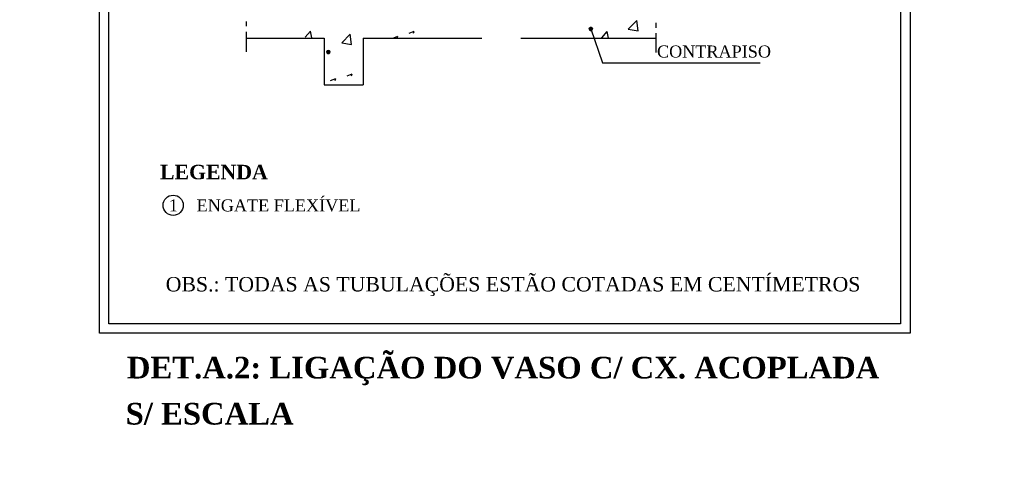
# Model space of a CAD drawing. Header units: millimetres. Extents: x -132310 to 272527, y 0 to 5184.
# Tile 4 of 7: x 30 to 50, y 37 to 46. Entities that reach past the tile are written whole.
import ezdxf

# ---------------------------------------------------------------- set-up
doc = ezdxf.new("R2010")
doc.units = ezdxf.units.MM
doc.header["$MEASUREMENT"] = 0
for name, color, linetype in [('COMENTARIOS', 7, 'Continuous'), ('DETALHES_CTR8', 2, 'Continuous'), ('GERAL_CTR25', 9, 'Continuous'), ('PG-CTR_25', 9, 'Continuous')]:
    doc.layers.add(name, color=color, linetype=linetype)
doc.styles.add('TimesNewRoman', font='times.ttf')
doc.styles.add('TimesNewRomanN', font='timesbd.ttf')

msp = doc.modelspace()

# ---------------------------------------------------------------- linework, layer by layer
at = {"color": 7}
for p, q in [((31.25989, 39.42853), (31.25989, 57.49995)), ((48.12589, 57.49995), (48.12589, 39.42853)), ((31.45989, 39.62853), (31.45989, 57.29995)), ((47.92589, 57.29995), (47.92589, 39.62853)), ((47.92589, 39.62853), (31.45989, 39.62853)), ((48.12589, 39.42853), (31.25989, 39.42853))]:
    msp.add_line(p, q, dxfattribs=at)
at = {"color": 8}
for p, q in [((41.44927, 45.76182), (41.51327, 45.76182)), ((41.44927, 45.76182), (41.51327, 45.76182)), ((41.44927, 45.75982), (41.51527, 45.75982)), ((41.44927, 45.75982), (41.51527, 45.75982)), ((41.44927, 45.75982), (41.51327, 45.75982)), ((41.44927, 45.75782), (41.51527, 45.75782)), ((41.44927, 45.75782), (41.51527, 45.75782)), ((41.44927, 45.75582), (41.51527, 45.75582)), ((41.44927, 45.75582), (41.51527, 45.75582)), ((41.44927, 45.75582), (41.51527, 45.75582)), ((41.44927, 45.75382), (41.51527, 45.75382)), ((41.44927, 45.75382), (41.51527, 45.75382)), ((41.44927, 45.75182), (41.51527, 45.75182)), ((41.44927, 45.75182), (41.51527, 45.75182)), ((41.44927, 45.75182), (41.51527, 45.75182)), ((41.44927, 45.74982), (41.51527, 45.74982)), ((41.44927, 45.74982), (41.51527, 45.74982)), ((41.44927, 45.74682), (41.51527, 45.74682)), ((41.44927, 45.74682), (41.51527, 45.74682)), ((41.44927, 45.74682), (41.51527, 45.74682)), ((41.44927, 45.74482), (41.51527, 45.74482)), ((41.44927, 45.74482), (41.51527, 45.74482)), ((41.44927, 45.74282), (41.51527, 45.74282)), ((41.44927, 45.74282), (41.51327, 45.74282)), ((41.44927, 45.74282), (41.51327, 45.74282)), ((41.44927, 45.74082), (41.51327, 45.74082)), ((41.44927, 45.74082), (41.51327, 45.74082)), ((41.45127, 45.76782), (41.51127, 45.76782)), ((41.45127, 45.76582), (41.51327, 45.76582)), ((41.45127, 45.76582), (41.51127, 45.76582)), ((41.45127, 45.76382), (41.51327, 45.76382)), ((41.45127, 45.76382), (41.51327, 45.76382)), ((41.45127, 45.76382), (41.51327, 45.76382)), ((41.45127, 45.73882), (41.51327, 45.73882)), ((41.45127, 45.73882), (41.51327, 45.73882)), ((41.45127, 45.73882), (41.51327, 45.73882)), ((41.45127, 45.73682), (41.51127, 45.73682)), ((41.45127, 45.73682), (41.51127, 45.73682)), ((41.45327, 45.76982), (41.51127, 45.76982)), ((41.45327, 45.76982), (41.50927, 45.76982)), ((41.45327, 45.76782), (41.51127, 45.76782)), ((41.45327, 45.76782), (41.51127, 45.76782)), ((41.45327, 45.73482), (41.51127, 45.73482)), ((41.45327, 45.73482), (41.51127, 45.73482)), ((41.45327, 45.73482), (41.51127, 45.73482)), ((41.45327, 45.73282), (41.50927, 45.73282)), ((41.45327, 45.73282), (41.50927, 45.73282)), ((41.45627, 45.77182), (41.50927, 45.77182)), ((41.45627, 45.77182), (41.50727, 45.77182)), ((41.45627, 45.76982), (41.50927, 45.76982)), ((41.45627, 45.73082), (41.50927, 45.73082)), ((41.45627, 45.73082), (41.50927, 45.73082)), ((41.45627, 45.73082), (41.50727, 45.73082)), ((41.45827, 45.77382), (41.50727, 45.77382)), ((41.45827, 45.77382), (41.50727, 45.77382)), ((41.45827, 45.77382), (41.50527, 45.77382)), ((41.45827, 45.72882), (41.50727, 45.72882)), ((41.45827, 45.72882), (41.50727, 45.72882)), ((41.45827, 45.72882), (41.50527, 45.72882)), ((41.46027, 45.77582), (41.50527, 45.77582)), ((41.46027, 45.77582), (41.50527, 45.77582)), ((41.46027, 45.72682), (41.50527, 45.72682)), ((41.46027, 45.72682), (41.50327, 45.72682)), ((41.46227, 45.77782), (41.50327, 45.77782)), ((41.46227, 45.77782), (41.50327, 45.77782)), ((41.46227, 45.72482), (41.50327, 45.72482)), ((41.46227, 45.72482), (41.50127, 45.72482)), ((41.46427, 45.77982), (41.49927, 45.77982)), ((41.46427, 45.77782), (41.50127, 45.77782)), ((41.46427, 45.72482), (41.50127, 45.72482)), ((41.46627, 45.77982), (41.49927, 45.77982)), ((41.46627, 45.72282), (41.49927, 45.72282)), ((41.46627, 45.72282), (41.49627, 45.72282)), ((41.46827, 45.78182), (41.49627, 45.78182)), ((41.46827, 45.78182), (41.49427, 45.78182)), ((41.46827, 45.72082), (41.49427, 45.72082)), ((41.47027, 45.72082), (41.49427, 45.72082)), ((41.47227, 45.78182), (41.49227, 45.78182)), ((41.47227, 45.72082), (41.49027, 45.72082)), ((41.47427, 45.78382), (41.49027, 45.78382)), ((41.47627, 45.71882), (41.48827, 45.71882)), ((41.47827, 45.78382), (41.48627, 45.78382)), ((37.36427, 45.56282), (37.46927, 45.60382)), ((37.45627, 45.56282), (37.46927, 45.60282)), ((41.71227, 45.56882), (41.77127, 45.56282)), ((35.98827, 45.27882), (36.05327, 45.27882)), ((35.98827, 45.27882), (36.05327, 45.27882)), ((35.98827, 45.27682), (36.05527, 45.27682)), ((35.98827, 45.27682), (36.05527, 45.27682)), ((35.98827, 45.27482), (36.05527, 45.27482)), ((35.98827, 45.27482), (36.05527, 45.27482)), ((35.98827, 45.27482), (36.05527, 45.27482)), ((35.98827, 45.27282), (36.05527, 45.27282)), ((35.98827, 45.27282), (36.05527, 45.27282)), ((35.98827, 45.27082), (36.05527, 45.27082)), ((35.98827, 45.27082), (36.05527, 45.27082)), ((35.98827, 45.27082), (36.05527, 45.27082)), ((35.98827, 45.26782), (36.05327, 45.26782)), ((35.98827, 45.26782), (36.05327, 45.26782)), ((35.98827, 45.26582), (36.05327, 45.26582)), ((35.99027, 45.28482), (36.05327, 45.28482)), ((35.99027, 45.28482), (36.05327, 45.28482)), ((35.99027, 45.28482), (36.05127, 45.28482)), ((35.99027, 45.28282), (36.05327, 45.28282)), ((35.99027, 45.28282), (36.05327, 45.28282)), ((35.99027, 45.28282), (36.05327, 45.28282)), ((35.99027, 45.28082), (36.05327, 45.28082)), ((35.99027, 45.28082), (36.05327, 45.28082)), ((35.99027, 45.27882), (36.05327, 45.27882)), ((35.99027, 45.26582), (36.05327, 45.26582)), ((35.99027, 45.26582), (36.05327, 45.26582)), ((35.99027, 45.26382), (36.05327, 45.26382)), ((35.99027, 45.26382), (36.05327, 45.26382)), ((35.99227, 45.28882), (36.05127, 45.28882)), ((35.99227, 45.28882), (36.05127, 45.28882)), ((35.99227, 45.28882), (36.04927, 45.28882)), ((35.99227, 45.28682), (36.05127, 45.28682)), ((35.99227, 45.28682), (36.05127, 45.28682)), ((35.99427, 45.29282), (36.04927, 45.29282)), ((35.99427, 45.29282), (36.04727, 45.29282)), ((35.99427, 45.29082), (36.04927, 45.29082)), ((35.99427, 45.29082), (36.04927, 45.29082)), ((35.99627, 45.29482), (36.04727, 45.29482)), ((35.99627, 45.29482), (36.04527, 45.29482)), ((35.99627, 45.29282), (36.04727, 45.29282)), ((35.99827, 45.29682), (36.04527, 45.29682)), ((35.99827, 45.29682), (36.04527, 45.29682)), ((36.00027, 45.29882), (36.04327, 45.29882)), ((36.00027, 45.29682), (36.04327, 45.29682)), ((36.00227, 45.30082), (36.04127, 45.30082)), ((36.00227, 45.29882), (36.04127, 45.29882)), ((36.00427, 45.30082), (36.03927, 45.30082)), ((36.00427, 45.30082), (36.03727, 45.30082)), ((36.00627, 45.30282), (36.03727, 45.30282)), ((36.00827, 45.30282), (36.03527, 45.30282)), ((36.01027, 45.30482), (36.03327, 45.30482)), ((36.01327, 45.30482), (36.02927, 45.30482)), ((36.01927, 45.30482), (36.02527, 45.30482)), ((35.99027, 45.26182), (36.05327, 45.26182)), ((35.99027, 45.26182), (36.05327, 45.26182)), ((35.99027, 45.26182), (36.05327, 45.26182)), ((35.99027, 45.25982), (36.05127, 45.25982)), ((35.99227, 45.25982), (36.05127, 45.25982)), ((35.99227, 45.25782), (36.05127, 45.25782)), ((35.99227, 45.25782), (36.05127, 45.25782)), ((35.99227, 45.25782), (36.05127, 45.25782)), ((35.99227, 45.25582), (36.04927, 45.25582)), ((35.99427, 45.25582), (36.04927, 45.25582)), ((35.99427, 45.25382), (36.04927, 45.25382)), ((35.99427, 45.25382), (36.04927, 45.25382)), ((35.99427, 45.25382), (36.04727, 45.25382)), ((35.99627, 45.25182), (36.04727, 45.25182)), ((35.99627, 45.25182), (36.04727, 45.25182)), ((35.99627, 45.24982), (36.04527, 45.24982)), ((35.99827, 45.24982), (36.04527, 45.24982)), ((35.99827, 45.24982), (36.04527, 45.24982)), ((36.00027, 45.24782), (36.04327, 45.24782)), ((36.00027, 45.24782), (36.04327, 45.24782)), ((36.00027, 45.24582), (36.04127, 45.24582)), ((36.00227, 45.24582), (36.04127, 45.24582)), ((36.00427, 45.24582), (36.03927, 45.24582)), ((36.00427, 45.24382), (36.03927, 45.24382)), ((36.00627, 45.24382), (36.03727, 45.24382)), ((36.00827, 45.24382), (36.03527, 45.24382)), ((36.01027, 45.24182), (36.03327, 45.24182)), ((36.01327, 45.24182), (36.03127, 45.24182)), ((36.01727, 45.23982), (36.02727, 45.23982))]:
    msp.add_line(p, q, dxfattribs=at)
at = {"layer": 'COMENTARIOS'}
msp.add_circle((32.7944, 42.08809), 0.21016, dxfattribs=at)
at = {"layer": 'DETALHES_CTR8', "color": 8}
for p, q in [((34.31627, 45.90782), (34.31627, 45.80782)), ((42.26227, 45.74582), (42.43927, 45.92982)), ((42.46527, 45.71382), (42.43927, 45.92882)), ((34.31627, 45.69282), (34.31627, 45.27782)), ((35.54127, 45.57882), (35.65127, 45.70882)), ((35.67727, 45.56582), (35.65127, 45.70782)), ((37.70527, 45.66182), (37.81027, 45.70282)), ((37.79727, 45.66182), (37.81027, 45.70182)), ((41.71227, 45.56882), (41.82127, 45.69882)), ((41.84727, 45.56282), (41.82227, 45.69782)), ((42.26227, 45.74582), (42.46427, 45.71482)), ((42.83327, 45.87782), (42.83327, 45.77782)), ((36.30227, 45.46182), (36.47927, 45.64582)), ((36.50427, 45.42982), (36.47927, 45.64582)), ((42.83327, 45.66282), (42.83327, 45.26482)), ((36.30227, 45.46182), (36.50427, 45.43082)), ((36.07027, 44.67882), (36.17527, 44.71882)), ((36.16327, 44.67882), (36.17627, 44.71882)), ((36.41127, 44.77782), (36.51727, 44.81782)), ((36.50427, 44.77782), (36.51727, 44.81782))]:
    msp.add_line(p, q, dxfattribs=at)
at = {"layer": 'GERAL_CTR25', "color": 8}
for p, q in [((34.31627, 45.56282), (35.93527, 45.56282)), ((35.93527, 45.56282), (35.93527, 44.59182)), ((36.74527, 45.56282), (39.21427, 45.56282)), ((36.74527, 45.56282), (36.74527, 44.59182)), ((40.02427, 45.56282), (42.83327, 45.56282)), ((35.93527, 44.59182), (36.74527, 44.59182))]:
    msp.add_line(p, q, dxfattribs=at)
at = {"layer": 'PG-CTR_25', "color": 7}
for p, q in [((41.48227, 45.75182), (41.72627, 45.04982)), ((41.72627, 45.04982), (45.00627, 45.04982))]:
    msp.add_line(p, q, dxfattribs=at)
at = {"layer": 'PG-CTR_25', "color": 8}
for centre in [(41.48227, 45.75182), (36.02227, 45.27282)]:
    msp.add_circle(centre, 0.03316, dxfattribs=at)
for centre, radius, start, end in [((41.48227, 45.75182), 0.03316, 0, 180), ((41.48227, 45.75182), 0.03316, 180, 0), ((41.48227, 45.75198), 0.033, 359.714582, 180.285418), ((41.48227, 45.75165), 0.033, 179.714582, 0.285418), ((36.02177, 45.27248), 0.0335, 0.569732, 179.430268), ((36.02177, 45.27315), 0.0335, 180.569732, 359.430268), ((36.02227, 45.27282), 0.03316, 0, 180), ((36.02227, 45.27282), 0.03316, 180, 0)]:
    msp.add_arc(centre, radius, start, end, dxfattribs=at)

# ---------------------------------------------------------------- texts
at = {"color": 7, "attachment_point": 7, "line_spacing_factor": 0.9}
for s, insert, char_height, width, style in [('CONTRAPISO', (42.8592, 45.15396), 0.25, 6, 'TimesNewRoman'), ('LEGENDA', (32.5212, 42.62446), 0.3, 5.04, 'TimesNewRomanN'), ('ENGATE FLEXÍVEL', (33.2822, 41.95496), 0.25, 9, 'TimesNewRoman'), ('OBS.: TODAS AS TUBULAÇÕES ESTÃO COTADAS EM CENTÍMETROS', (32.6392, 40.20046), 0.3, 38.88, 'TimesNewRoman')]:
    msp.add_mtext(s, dxfattribs=dict(at, insert=insert, char_height=char_height, width=width, style=style))
at = {"insert": (32.7042, 41.96096), "char_height": 0.25, "width": 0.6, "attachment_point": 7, "line_spacing_factor": 0.9, "style": 'TimesNewRoman'}
msp.add_mtext('1', dxfattribs=at)
at = {"color": 5, "insert": (31.8322, 38.34846), "char_height": 0.45, "width": 43.2, "attachment_point": 7, "line_spacing_factor": 0.9, "style": 'TimesNewRomanN'}
msp.add_mtext('DET.A.2: LIGAÇÃO DO VASO C/ CX. ACOPLADA', dxfattribs=at)
at = {"color": 3, "insert": (31.8062, 37.52596), "char_height": 0.45, "width": 9.72, "attachment_point": 7, "line_spacing_factor": 0.9, "style": 'TimesNewRomanN'}
msp.add_mtext('S/ ESCALA', dxfattribs=at)

doc.saveas('drawing.dxf')
